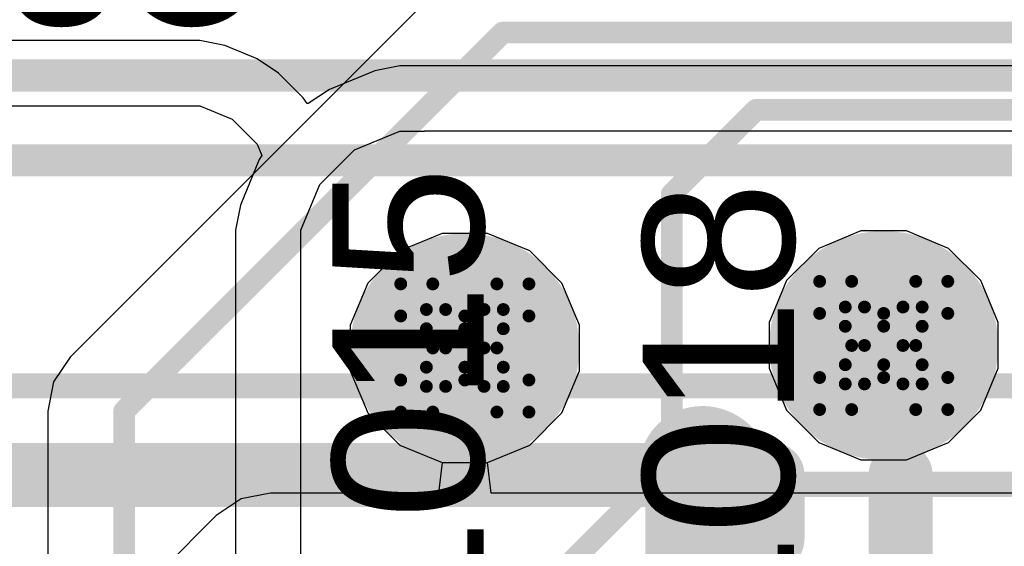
# Model space of a CAD drawing. Header units: inches. Extents: x -6 to 11.2, y -2.2 to 8.3.
# Tile 166 of 256: x 2.1553 to 2.309, y 1.5836 to 1.6658. Entities that reach past the tile are written whole.
import ezdxf

# ---------------------------------------------------------------- set-up
doc = ezdxf.new("R2010")
doc.units = ezdxf.units.IN
doc.header["$MEASUREMENT"] = 0
for name, color, linetype in [('Board Layer Stack Bottom Overlay', 54, 'Continuous'), ('Bottom Courtyard -Top15)-Courtyard -Bot16)', 56, 'Continuous'), ('Dimension', 6, 'Continuous'), ('Drill Drawing', 1, 'Continuous'), ('Layer  6- Inner', 156, 'Continuous'), ('Layer 1- Top', 1, 'Continuous'), ('Layer 2- GND', 16, 'Continuous'), ('Layer 3- Inner', 16, 'Continuous'), ('Layer 4- Inner', 76, 'Continuous'), ('Layer 5- Inner', 90, 'Continuous'), ('Layer 7- PWR', 76, 'Continuous'), ('Layer 8- Bottom', 5, 'Continuous'), ('Top Overlay', 2, 'Continuous'), ('Via Holes', 16, 'Continuous')]:
    doc.layers.add(name, color=color, linetype=linetype)
doc.styles.add('Arial', font='txt', dxfattribs={"height": 0.2})

# ---------------------------------------------------------------- blocks, each defined once
blk = doc.blocks.new('DO_214AC_U_B_14')
at = {"layer": 'Board Layer Stack Bottom Overlay'}
for points in [[(-0.085, 0.055, 0.01, 0.01, 0), (0.085, 0.055, 0.01, 0.01, 0)], [(0.085, 0.045, 0.01, 0.01, 0), (0.085, 0.055, 0.01, 0.01, 0)]]:
    blk.add_lwpolyline(points, format="xyseb", dxfattribs=at)
for points in [[(0.0825, 0.055, 0.005, 0.005, 1), (0.0875, 0.055, 0.005, 0.005, 1)], [(0.0825, 0.055, 0.005, 0.005, 1), (0.0875, 0.055, 0.005, 0.005, 1)], [(0.0825, 0.045, 0.005, 0.005, 1), (0.0875, 0.045, 0.005, 0.005, 1)]]:
    blk.add_lwpolyline(points, format="xyseb", close=True, dxfattribs=at)
at = {"layer": 'Bottom Courtyard -Top15)-Courtyard -Bot16)'}
blk.add_lwpolyline([(-0.14173, 0.0689, 0.00394, 0.00394, 0), (0.14173, 0.0689, 0.00394, 0.00394, 0)], format="xyseb", dxfattribs=at)
at = {"layer": 'Dimension'}
for points in [[(0.105, -0.055, 0.01, 0.01, 0), (0.105, 0.055, 0.01, 0.01, 0)], [(-0.085, 0.055, 0.00394, 0.00394, 0), (0.085, 0.055, 0.00394, 0.00394, 0)], [(0.085, -0.055, 0.00394, 0.00394, 0), (0.085, 0.055, 0.00394, 0.00394, 0)]]:
    blk.add_lwpolyline(points, format="xyseb", dxfattribs=at)
for points in [[(0.1025, 0.055, 0.005, 0.005, 1), (0.1075, 0.055, 0.005, 0.005, 1)], [(0.08402, 0.055, 0.00197, 0.00197, 1), (0.08598, 0.055, 0.00197, 0.00197, 1)], [(0.08402, 0.055, 0.00197, 0.00197, 1), (0.08598, 0.055, 0.00197, 0.00197, 1)]]:
    blk.add_lwpolyline(points, format="xyseb", close=True, dxfattribs=at)

msp = doc.modelspace()

# ---------------------------------------------------------------- hatches: boundary and pattern name
at = {"layer": 'Layer 1- Top'}
h = msp.add_hatch(color=7, dxfattribs=at)
edge = h.paths.add_edge_path()
edge.add_arc((2.2248, 1.61457), 0.01575, 0, 360)
h = msp.add_hatch(color=7, dxfattribs=at)
edge = h.paths.add_edge_path()
edge.add_arc((2.29016, 1.61496), 0.01575, 0, 360)
at = {"layer": 'Layer 2- GND'}
h = msp.add_hatch(color=7, dxfattribs=at)
edge = h.paths.add_edge_path()
edge.add_arc((2.2248, 1.61457), 0.01787, 0, 360)
h = msp.add_hatch(color=7, dxfattribs=at)
edge = h.paths.add_edge_path()
edge.add_arc((2.29016, 1.61496), 0.01787, 0, 360)
at = {"layer": 'Layer 4- Inner'}
h = msp.add_hatch(color=7, dxfattribs=at)
edge = h.paths.add_edge_path()
edge.add_arc((2.2248, 1.61457), 0.01575, 0, 360)
h = msp.add_hatch(color=7, dxfattribs=at)
edge = h.paths.add_edge_path()
edge.add_arc((2.29016, 1.61496), 0.01575, 0, 360)
at = {"layer": 'Layer 7- PWR'}
h = msp.add_hatch(color=7, dxfattribs=at)
edge = h.paths.add_edge_path()
edge.add_arc((2.2248, 1.61457), 0.01787, 0, 360)
h = msp.add_hatch(color=7, dxfattribs=at)
edge = h.paths.add_edge_path()
edge.add_arc((2.29016, 1.61496), 0.01787, 0, 360)
at = {"layer": 'Layer 8- Bottom'}
h = msp.add_hatch(color=7, dxfattribs=at)
edge = h.paths.add_edge_path()
edge.add_arc((2.2248, 1.61457), 0.01575, 0, 360)
h = msp.add_hatch(color=7, dxfattribs=at)
edge = h.paths.add_edge_path()
edge.add_arc((2.29016, 1.61496), 0.01575, 0, 360)
at = {"layer": 'Via Holes'}
h = msp.add_hatch(color=7, dxfattribs=at)
edge = h.paths.add_edge_path()
edge.add_arc((2.2248, 1.61457), 0.00787, 0, 360)
h = msp.add_hatch(color=7, dxfattribs=at)
edge = h.paths.add_edge_path()
edge.add_arc((2.29016, 1.61496), 0.00787, 0, 360)

# ---------------------------------------------------------------- linework, layer by layer
at = {"layer": 'Drill Drawing'}
for points in [[(2.2148, 1.61957, 0.002, 0.002, 0), (2.2148, 1.62457, 0.002, 0.002, 0)], [(2.2148, 1.62457, 0.002, 0.002, 0), (2.2198, 1.62457, 0.002, 0.002, 0)], [(2.2198, 1.62457, 0.002, 0.002, 0), (2.2248, 1.61957, 0.002, 0.002, 0)], [(2.2248, 1.61957, 0.002, 0.002, 0), (2.2298, 1.62457, 0.002, 0.002, 0)], [(2.2298, 1.62457, 0.002, 0.002, 0), (2.2348, 1.62457, 0.002, 0.002, 0)], [(2.2348, 1.61957, 0.002, 0.002, 0), (2.2348, 1.62457, 0.002, 0.002, 0)], [(2.28016, 1.61996, 0.002, 0.002, 0), (2.28016, 1.62496, 0.002, 0.002, 0)], [(2.28016, 1.62496, 0.002, 0.002, 0), (2.28516, 1.62496, 0.002, 0.002, 0)], [(2.28516, 1.62496, 0.002, 0.002, 0), (2.29016, 1.61996, 0.002, 0.002, 0)], [(2.29016, 1.61996, 0.002, 0.002, 0), (2.29516, 1.62496, 0.002, 0.002, 0)], [(2.29516, 1.62496, 0.002, 0.002, 0), (2.30016, 1.62496, 0.002, 0.002, 0)], [(2.30016, 1.61996, 0.002, 0.002, 0), (2.30016, 1.62496, 0.002, 0.002, 0)], [(2.2188, 1.61757, 0.002, 0.002, 0), (2.2188, 1.62057, 0.002, 0.002, 0)], [(2.2188, 1.62057, 0.002, 0.002, 0), (2.2218, 1.62057, 0.002, 0.002, 0)], [(2.2218, 1.62057, 0.002, 0.002, 0), (2.2248, 1.61757, 0.002, 0.002, 0)], [(2.2248, 1.61757, 0.002, 0.002, 0), (2.2278, 1.62057, 0.002, 0.002, 0)], [(2.2278, 1.62057, 0.002, 0.002, 0), (2.2308, 1.62057, 0.002, 0.002, 0)], [(2.2308, 1.61757, 0.002, 0.002, 0), (2.2308, 1.62057, 0.002, 0.002, 0)], [(2.28016, 1.61996, 0.002, 0.002, 0), (2.28516, 1.61496, 0.002, 0.002, 0)], [(2.28416, 1.61796, 0.002, 0.002, 0), (2.28416, 1.62096, 0.002, 0.002, 0)], [(2.28416, 1.62096, 0.002, 0.002, 0), (2.28716, 1.62096, 0.002, 0.002, 0)], [(2.28716, 1.62096, 0.002, 0.002, 0), (2.29016, 1.61796, 0.002, 0.002, 0)], [(2.29016, 1.61796, 0.002, 0.002, 0), (2.29316, 1.62096, 0.002, 0.002, 0)], [(2.29316, 1.62096, 0.002, 0.002, 0), (2.29616, 1.62096, 0.002, 0.002, 0)], [(2.29516, 1.61496, 0.002, 0.002, 0), (2.30016, 1.61996, 0.002, 0.002, 0)], [(2.29616, 1.61796, 0.002, 0.002, 0), (2.29616, 1.62096, 0.002, 0.002, 0)], [(2.2148, 1.61957, 0.002, 0.002, 0), (2.2198, 1.61457, 0.002, 0.002, 0)], [(2.2298, 1.61457, 0.002, 0.002, 0), (2.2348, 1.61957, 0.002, 0.002, 0)], [(2.2188, 1.61757, 0.002, 0.002, 0), (2.2218, 1.61457, 0.002, 0.002, 0)], [(2.2278, 1.61457, 0.002, 0.002, 0), (2.2308, 1.61757, 0.002, 0.002, 0)], [(2.28416, 1.61796, 0.002, 0.002, 0), (2.28716, 1.61496, 0.002, 0.002, 0)], [(2.29316, 1.61496, 0.002, 0.002, 0), (2.29616, 1.61796, 0.002, 0.002, 0)], [(2.2148, 1.60957, 0.002, 0.002, 0), (2.2198, 1.61457, 0.002, 0.002, 0)], [(2.2188, 1.61157, 0.002, 0.002, 0), (2.2218, 1.61457, 0.002, 0.002, 0)], [(2.2278, 1.61457, 0.002, 0.002, 0), (2.2308, 1.61157, 0.002, 0.002, 0)], [(2.2298, 1.61457, 0.002, 0.002, 0), (2.2348, 1.60957, 0.002, 0.002, 0)], [(2.28016, 1.60996, 0.002, 0.002, 0), (2.28516, 1.61496, 0.002, 0.002, 0)], [(2.28416, 1.61196, 0.002, 0.002, 0), (2.28716, 1.61496, 0.002, 0.002, 0)], [(2.29316, 1.61496, 0.002, 0.002, 0), (2.29616, 1.61196, 0.002, 0.002, 0)], [(2.29516, 1.61496, 0.002, 0.002, 0), (2.30016, 1.60996, 0.002, 0.002, 0)], [(2.2188, 1.60857, 0.002, 0.002, 0), (2.2188, 1.61157, 0.002, 0.002, 0)], [(2.2218, 1.60857, 0.002, 0.002, 0), (2.2248, 1.61157, 0.002, 0.002, 0)], [(2.2248, 1.61157, 0.002, 0.002, 0), (2.2278, 1.60857, 0.002, 0.002, 0)], [(2.2308, 1.60857, 0.002, 0.002, 0), (2.2308, 1.61157, 0.002, 0.002, 0)], [(2.28416, 1.60896, 0.002, 0.002, 0), (2.28416, 1.61196, 0.002, 0.002, 0)], [(2.28716, 1.60896, 0.002, 0.002, 0), (2.29016, 1.61196, 0.002, 0.002, 0)], [(2.29016, 1.61196, 0.002, 0.002, 0), (2.29316, 1.60896, 0.002, 0.002, 0)], [(2.29616, 1.60896, 0.002, 0.002, 0), (2.29616, 1.61196, 0.002, 0.002, 0)], [(2.2148, 1.60457, 0.002, 0.002, 0), (2.2148, 1.60957, 0.002, 0.002, 0)], [(2.2198, 1.60457, 0.002, 0.002, 0), (2.2248, 1.60957, 0.002, 0.002, 0)], [(2.2248, 1.60957, 0.002, 0.002, 0), (2.2298, 1.60457, 0.002, 0.002, 0)], [(2.2348, 1.60457, 0.002, 0.002, 0), (2.2348, 1.60957, 0.002, 0.002, 0)], [(2.28016, 1.60496, 0.002, 0.002, 0), (2.28016, 1.60996, 0.002, 0.002, 0)], [(2.28516, 1.60496, 0.002, 0.002, 0), (2.29016, 1.60996, 0.002, 0.002, 0)], [(2.29016, 1.60996, 0.002, 0.002, 0), (2.29516, 1.60496, 0.002, 0.002, 0)], [(2.30016, 1.60496, 0.002, 0.002, 0), (2.30016, 1.60996, 0.002, 0.002, 0)], [(2.2188, 1.60857, 0.002, 0.002, 0), (2.2218, 1.60857, 0.002, 0.002, 0)], [(2.2278, 1.60857, 0.002, 0.002, 0), (2.2308, 1.60857, 0.002, 0.002, 0)], [(2.28416, 1.60896, 0.002, 0.002, 0), (2.28716, 1.60896, 0.002, 0.002, 0)], [(2.29316, 1.60896, 0.002, 0.002, 0), (2.29616, 1.60896, 0.002, 0.002, 0)], [(2.2148, 1.60457, 0.002, 0.002, 0), (2.2198, 1.60457, 0.002, 0.002, 0)], [(2.2298, 1.60457, 0.002, 0.002, 0), (2.2348, 1.60457, 0.002, 0.002, 0)], [(2.28016, 1.60496, 0.002, 0.002, 0), (2.28516, 1.60496, 0.002, 0.002, 0)], [(2.29516, 1.60496, 0.002, 0.002, 0), (2.30016, 1.60496, 0.002, 0.002, 0)]]:
    msp.add_lwpolyline(points, format="xyseb", dxfattribs=at)
for points in [[(2.2143, 1.62457, 0.001, 0.001, 1), (2.2153, 1.62457, 0.001, 0.001, 1)], [(2.2143, 1.62457, 0.001, 0.001, 1), (2.2153, 1.62457, 0.001, 0.001, 1)], [(2.2193, 1.62457, 0.001, 0.001, 1), (2.2203, 1.62457, 0.001, 0.001, 1)], [(2.2193, 1.62457, 0.001, 0.001, 1), (2.2203, 1.62457, 0.001, 0.001, 1)], [(2.2293, 1.62457, 0.001, 0.001, 1), (2.2303, 1.62457, 0.001, 0.001, 1)], [(2.2293, 1.62457, 0.001, 0.001, 1), (2.2303, 1.62457, 0.001, 0.001, 1)], [(2.2343, 1.62457, 0.001, 0.001, 1), (2.2353, 1.62457, 0.001, 0.001, 1)], [(2.2343, 1.62457, 0.001, 0.001, 1), (2.2353, 1.62457, 0.001, 0.001, 1)], [(2.27966, 1.62496, 0.001, 0.001, 1), (2.28066, 1.62496, 0.001, 0.001, 1)], [(2.27966, 1.62496, 0.001, 0.001, 1), (2.28066, 1.62496, 0.001, 0.001, 1)], [(2.28466, 1.62496, 0.001, 0.001, 1), (2.28566, 1.62496, 0.001, 0.001, 1)], [(2.28466, 1.62496, 0.001, 0.001, 1), (2.28566, 1.62496, 0.001, 0.001, 1)], [(2.29466, 1.62496, 0.001, 0.001, 1), (2.29566, 1.62496, 0.001, 0.001, 1)], [(2.29466, 1.62496, 0.001, 0.001, 1), (2.29566, 1.62496, 0.001, 0.001, 1)], [(2.29966, 1.62496, 0.001, 0.001, 1), (2.30066, 1.62496, 0.001, 0.001, 1)], [(2.29966, 1.62496, 0.001, 0.001, 1), (2.30066, 1.62496, 0.001, 0.001, 1)], [(2.2183, 1.62057, 0.001, 0.001, 1), (2.2193, 1.62057, 0.001, 0.001, 1)], [(2.2183, 1.62057, 0.001, 0.001, 1), (2.2193, 1.62057, 0.001, 0.001, 1)], [(2.2213, 1.62057, 0.001, 0.001, 1), (2.2223, 1.62057, 0.001, 0.001, 1)], [(2.2213, 1.62057, 0.001, 0.001, 1), (2.2223, 1.62057, 0.001, 0.001, 1)], [(2.2273, 1.62057, 0.001, 0.001, 1), (2.2283, 1.62057, 0.001, 0.001, 1)], [(2.2273, 1.62057, 0.001, 0.001, 1), (2.2283, 1.62057, 0.001, 0.001, 1)], [(2.2303, 1.62057, 0.001, 0.001, 1), (2.2313, 1.62057, 0.001, 0.001, 1)], [(2.2303, 1.62057, 0.001, 0.001, 1), (2.2313, 1.62057, 0.001, 0.001, 1)], [(2.27966, 1.61996, 0.001, 0.001, 1), (2.28066, 1.61996, 0.001, 0.001, 1)], [(2.27966, 1.61996, 0.001, 0.001, 1), (2.28066, 1.61996, 0.001, 0.001, 1)], [(2.28366, 1.62096, 0.001, 0.001, 1), (2.28466, 1.62096, 0.001, 0.001, 1)], [(2.28366, 1.62096, 0.001, 0.001, 1), (2.28466, 1.62096, 0.001, 0.001, 1)], [(2.28666, 1.62096, 0.001, 0.001, 1), (2.28766, 1.62096, 0.001, 0.001, 1)], [(2.28666, 1.62096, 0.001, 0.001, 1), (2.28766, 1.62096, 0.001, 0.001, 1)], [(2.28966, 1.61996, 0.001, 0.001, 1), (2.29066, 1.61996, 0.001, 0.001, 1)], [(2.28966, 1.61996, 0.001, 0.001, 1), (2.29066, 1.61996, 0.001, 0.001, 1)], [(2.29266, 1.62096, 0.001, 0.001, 1), (2.29366, 1.62096, 0.001, 0.001, 1)], [(2.29266, 1.62096, 0.001, 0.001, 1), (2.29366, 1.62096, 0.001, 0.001, 1)], [(2.29566, 1.62096, 0.001, 0.001, 1), (2.29666, 1.62096, 0.001, 0.001, 1)], [(2.29566, 1.62096, 0.001, 0.001, 1), (2.29666, 1.62096, 0.001, 0.001, 1)], [(2.29966, 1.61996, 0.001, 0.001, 1), (2.30066, 1.61996, 0.001, 0.001, 1)], [(2.29966, 1.61996, 0.001, 0.001, 1), (2.30066, 1.61996, 0.001, 0.001, 1)], [(2.2143, 1.61957, 0.001, 0.001, 1), (2.2153, 1.61957, 0.001, 0.001, 1)], [(2.2143, 1.61957, 0.001, 0.001, 1), (2.2153, 1.61957, 0.001, 0.001, 1)], [(2.2243, 1.61957, 0.001, 0.001, 1), (2.2253, 1.61957, 0.001, 0.001, 1)], [(2.2243, 1.61957, 0.001, 0.001, 1), (2.2253, 1.61957, 0.001, 0.001, 1)], [(2.2343, 1.61957, 0.001, 0.001, 1), (2.2353, 1.61957, 0.001, 0.001, 1)], [(2.2343, 1.61957, 0.001, 0.001, 1), (2.2353, 1.61957, 0.001, 0.001, 1)], [(2.2183, 1.61757, 0.001, 0.001, 1), (2.2193, 1.61757, 0.001, 0.001, 1)], [(2.2183, 1.61757, 0.001, 0.001, 1), (2.2193, 1.61757, 0.001, 0.001, 1)], [(2.2243, 1.61757, 0.001, 0.001, 1), (2.2253, 1.61757, 0.001, 0.001, 1)], [(2.2243, 1.61757, 0.001, 0.001, 1), (2.2253, 1.61757, 0.001, 0.001, 1)], [(2.2303, 1.61757, 0.001, 0.001, 1), (2.2313, 1.61757, 0.001, 0.001, 1)], [(2.2303, 1.61757, 0.001, 0.001, 1), (2.2313, 1.61757, 0.001, 0.001, 1)], [(2.28366, 1.61796, 0.001, 0.001, 1), (2.28466, 1.61796, 0.001, 0.001, 1)], [(2.28366, 1.61796, 0.001, 0.001, 1), (2.28466, 1.61796, 0.001, 0.001, 1)], [(2.28966, 1.61796, 0.001, 0.001, 1), (2.29066, 1.61796, 0.001, 0.001, 1)], [(2.28966, 1.61796, 0.001, 0.001, 1), (2.29066, 1.61796, 0.001, 0.001, 1)], [(2.29566, 1.61796, 0.001, 0.001, 1), (2.29666, 1.61796, 0.001, 0.001, 1)], [(2.29566, 1.61796, 0.001, 0.001, 1), (2.29666, 1.61796, 0.001, 0.001, 1)], [(2.2193, 1.61457, 0.001, 0.001, 1), (2.2203, 1.61457, 0.001, 0.001, 1)], [(2.2193, 1.61457, 0.001, 0.001, 1), (2.2203, 1.61457, 0.001, 0.001, 1)], [(2.2213, 1.61457, 0.001, 0.001, 1), (2.2223, 1.61457, 0.001, 0.001, 1)], [(2.2213, 1.61457, 0.001, 0.001, 1), (2.2223, 1.61457, 0.001, 0.001, 1)], [(2.2273, 1.61457, 0.001, 0.001, 1), (2.2283, 1.61457, 0.001, 0.001, 1)], [(2.2273, 1.61457, 0.001, 0.001, 1), (2.2283, 1.61457, 0.001, 0.001, 1)], [(2.2293, 1.61457, 0.001, 0.001, 1), (2.2303, 1.61457, 0.001, 0.001, 1)], [(2.2293, 1.61457, 0.001, 0.001, 1), (2.2303, 1.61457, 0.001, 0.001, 1)], [(2.28466, 1.61496, 0.001, 0.001, 1), (2.28566, 1.61496, 0.001, 0.001, 1)], [(2.28466, 1.61496, 0.001, 0.001, 1), (2.28566, 1.61496, 0.001, 0.001, 1)], [(2.28666, 1.61496, 0.001, 0.001, 1), (2.28766, 1.61496, 0.001, 0.001, 1)], [(2.28666, 1.61496, 0.001, 0.001, 1), (2.28766, 1.61496, 0.001, 0.001, 1)], [(2.29266, 1.61496, 0.001, 0.001, 1), (2.29366, 1.61496, 0.001, 0.001, 1)], [(2.29266, 1.61496, 0.001, 0.001, 1), (2.29366, 1.61496, 0.001, 0.001, 1)], [(2.29466, 1.61496, 0.001, 0.001, 1), (2.29566, 1.61496, 0.001, 0.001, 1)], [(2.29466, 1.61496, 0.001, 0.001, 1), (2.29566, 1.61496, 0.001, 0.001, 1)], [(2.2183, 1.61157, 0.001, 0.001, 1), (2.2193, 1.61157, 0.001, 0.001, 1)], [(2.2183, 1.61157, 0.001, 0.001, 1), (2.2193, 1.61157, 0.001, 0.001, 1)], [(2.2243, 1.61157, 0.001, 0.001, 1), (2.2253, 1.61157, 0.001, 0.001, 1)], [(2.2243, 1.61157, 0.001, 0.001, 1), (2.2253, 1.61157, 0.001, 0.001, 1)], [(2.2303, 1.61157, 0.001, 0.001, 1), (2.2313, 1.61157, 0.001, 0.001, 1)], [(2.2303, 1.61157, 0.001, 0.001, 1), (2.2313, 1.61157, 0.001, 0.001, 1)], [(2.28366, 1.61196, 0.001, 0.001, 1), (2.28466, 1.61196, 0.001, 0.001, 1)], [(2.28366, 1.61196, 0.001, 0.001, 1), (2.28466, 1.61196, 0.001, 0.001, 1)], [(2.28966, 1.61196, 0.001, 0.001, 1), (2.29066, 1.61196, 0.001, 0.001, 1)], [(2.28966, 1.61196, 0.001, 0.001, 1), (2.29066, 1.61196, 0.001, 0.001, 1)], [(2.29566, 1.61196, 0.001, 0.001, 1), (2.29666, 1.61196, 0.001, 0.001, 1)], [(2.29566, 1.61196, 0.001, 0.001, 1), (2.29666, 1.61196, 0.001, 0.001, 1)], [(2.2143, 1.60957, 0.001, 0.001, 1), (2.2153, 1.60957, 0.001, 0.001, 1)], [(2.2143, 1.60957, 0.001, 0.001, 1), (2.2153, 1.60957, 0.001, 0.001, 1)], [(2.2243, 1.60957, 0.001, 0.001, 1), (2.2253, 1.60957, 0.001, 0.001, 1)], [(2.2243, 1.60957, 0.001, 0.001, 1), (2.2253, 1.60957, 0.001, 0.001, 1)], [(2.2343, 1.60957, 0.001, 0.001, 1), (2.2353, 1.60957, 0.001, 0.001, 1)], [(2.2343, 1.60957, 0.001, 0.001, 1), (2.2353, 1.60957, 0.001, 0.001, 1)], [(2.27966, 1.60996, 0.001, 0.001, 1), (2.28066, 1.60996, 0.001, 0.001, 1)], [(2.27966, 1.60996, 0.001, 0.001, 1), (2.28066, 1.60996, 0.001, 0.001, 1)], [(2.28966, 1.60996, 0.001, 0.001, 1), (2.29066, 1.60996, 0.001, 0.001, 1)], [(2.28966, 1.60996, 0.001, 0.001, 1), (2.29066, 1.60996, 0.001, 0.001, 1)], [(2.29966, 1.60996, 0.001, 0.001, 1), (2.30066, 1.60996, 0.001, 0.001, 1)], [(2.29966, 1.60996, 0.001, 0.001, 1), (2.30066, 1.60996, 0.001, 0.001, 1)], [(2.2183, 1.60857, 0.001, 0.001, 1), (2.2193, 1.60857, 0.001, 0.001, 1)], [(2.2183, 1.60857, 0.001, 0.001, 1), (2.2193, 1.60857, 0.001, 0.001, 1)], [(2.2213, 1.60857, 0.001, 0.001, 1), (2.2223, 1.60857, 0.001, 0.001, 1)], [(2.2213, 1.60857, 0.001, 0.001, 1), (2.2223, 1.60857, 0.001, 0.001, 1)], [(2.2273, 1.60857, 0.001, 0.001, 1), (2.2283, 1.60857, 0.001, 0.001, 1)], [(2.2273, 1.60857, 0.001, 0.001, 1), (2.2283, 1.60857, 0.001, 0.001, 1)], [(2.2303, 1.60857, 0.001, 0.001, 1), (2.2313, 1.60857, 0.001, 0.001, 1)], [(2.2303, 1.60857, 0.001, 0.001, 1), (2.2313, 1.60857, 0.001, 0.001, 1)], [(2.28366, 1.60896, 0.001, 0.001, 1), (2.28466, 1.60896, 0.001, 0.001, 1)], [(2.28366, 1.60896, 0.001, 0.001, 1), (2.28466, 1.60896, 0.001, 0.001, 1)], [(2.28666, 1.60896, 0.001, 0.001, 1), (2.28766, 1.60896, 0.001, 0.001, 1)], [(2.28666, 1.60896, 0.001, 0.001, 1), (2.28766, 1.60896, 0.001, 0.001, 1)], [(2.29266, 1.60896, 0.001, 0.001, 1), (2.29366, 1.60896, 0.001, 0.001, 1)], [(2.29266, 1.60896, 0.001, 0.001, 1), (2.29366, 1.60896, 0.001, 0.001, 1)], [(2.29566, 1.60896, 0.001, 0.001, 1), (2.29666, 1.60896, 0.001, 0.001, 1)], [(2.29566, 1.60896, 0.001, 0.001, 1), (2.29666, 1.60896, 0.001, 0.001, 1)], [(2.2143, 1.60457, 0.001, 0.001, 1), (2.2153, 1.60457, 0.001, 0.001, 1)], [(2.2143, 1.60457, 0.001, 0.001, 1), (2.2153, 1.60457, 0.001, 0.001, 1)], [(2.2193, 1.60457, 0.001, 0.001, 1), (2.2203, 1.60457, 0.001, 0.001, 1)], [(2.2193, 1.60457, 0.001, 0.001, 1), (2.2203, 1.60457, 0.001, 0.001, 1)], [(2.2293, 1.60457, 0.001, 0.001, 1), (2.2303, 1.60457, 0.001, 0.001, 1)], [(2.2293, 1.60457, 0.001, 0.001, 1), (2.2303, 1.60457, 0.001, 0.001, 1)], [(2.2343, 1.60457, 0.001, 0.001, 1), (2.2353, 1.60457, 0.001, 0.001, 1)], [(2.2343, 1.60457, 0.001, 0.001, 1), (2.2353, 1.60457, 0.001, 0.001, 1)], [(2.27966, 1.60496, 0.001, 0.001, 1), (2.28066, 1.60496, 0.001, 0.001, 1)], [(2.27966, 1.60496, 0.001, 0.001, 1), (2.28066, 1.60496, 0.001, 0.001, 1)], [(2.28466, 1.60496, 0.001, 0.001, 1), (2.28566, 1.60496, 0.001, 0.001, 1)], [(2.28466, 1.60496, 0.001, 0.001, 1), (2.28566, 1.60496, 0.001, 0.001, 1)], [(2.29466, 1.60496, 0.001, 0.001, 1), (2.29566, 1.60496, 0.001, 0.001, 1)], [(2.29466, 1.60496, 0.001, 0.001, 1), (2.29566, 1.60496, 0.001, 0.001, 1)], [(2.29966, 1.60496, 0.001, 0.001, 1), (2.30066, 1.60496, 0.001, 0.001, 1)], [(2.29966, 1.60496, 0.001, 0.001, 1), (2.30066, 1.60496, 0.001, 0.001, 1)]]:
    msp.add_lwpolyline(points, format="xyseb", close=True, dxfattribs=at)
at = {"layer": 'Layer  6- Inner'}
for points in [[(0.94646, 1.65709, 0.005, 0.005, 0), (2.4437, 1.65709, 0.005, 0.005, 0)], [(0.21797, 1.64384, 0.005, 0.005, 0), (2.45604, 1.64384, 0.005, 0.005, 0)], [(1.6437, 1.59331, 0.00394, 0.00394, 0), (2.5563, 1.59331, 0.00394, 0.00394, 0)]]:
    msp.add_lwpolyline(points, format="xyseb", dxfattribs=at)
at = {"layer": 'Layer 1- Top'}
for p, q in [((2.22228, 1.67221), (2.16322, 1.61315)), ((2.16322, 1.61315), (2.16064, 1.60929)), ((2.16064, 1.60929), (2.15973, 1.60472)), ((2.15973, 1.60472), (2.15973, 1.51142))]:
    msp.add_line(p, q, dxfattribs=at)
for points in [[(2.17165, 1.60472, 0.00339, 0.00339, 0), (2.23071, 1.66378, 0.00339, 0.00339, 0)], [(2.23071, 1.66378, 0.00339, 0.00339, 0), (2.42402, 1.66378, 0.00339, 0.00339, 0)], [(2.25709, 1.63858, 0.00339, 0.00339, 0), (2.27024, 1.65173, 0.00339, 0.00339, 0)], [(2.27024, 1.65173, 0.00339, 0.00339, 0), (2.43008, 1.65173, 0.00339, 0.00339, 0)], [(2.25709, 1.59685, 0.00339, 0.00339, 0), (2.25709, 1.63858, 0.00339, 0.00339, 0)], [(2.17165, 1.51142, 0.00339, 0.00339, 0), (2.17165, 1.60472, 0.00339, 0.00339, 0)], [(2.24094, 1.58071, 0.00339, 0.00339, 0), (2.25709, 1.59685, 0.00339, 0.00339, 0)]]:
    msp.add_lwpolyline(points, format="xyseb", dxfattribs=at)
for points in [[(2.22986, 1.66378, 0.00169, 0.00169, 1), (2.23156, 1.66378, 0.00169, 0.00169, 1)], [(2.22986, 1.66378, 0.00169, 0.00169, 1), (2.23156, 1.66378, 0.00169, 0.00169, 1)], [(2.26939, 1.65173, 0.00169, 0.00169, 1), (2.27108, 1.65173, 0.00169, 0.00169, 1)], [(2.26939, 1.65173, 0.00169, 0.00169, 1), (2.27108, 1.65173, 0.00169, 0.00169, 1)], [(2.25624, 1.63858, 0.00169, 0.00169, 1), (2.25793, 1.63858, 0.00169, 0.00169, 1)], [(2.25624, 1.63858, 0.00169, 0.00169, 1), (2.25793, 1.63858, 0.00169, 0.00169, 1)], [(2.17081, 1.60472, 0.00169, 0.00169, 1), (2.1725, 1.60472, 0.00169, 0.00169, 1)], [(2.17081, 1.60472, 0.00169, 0.00169, 1), (2.1725, 1.60472, 0.00169, 0.00169, 1)], [(2.25624, 1.59685, 0.00169, 0.00169, 1), (2.25793, 1.59685, 0.00169, 0.00169, 1)], [(2.25624, 1.59685, 0.00169, 0.00169, 1), (2.25793, 1.59685, 0.00169, 0.00169, 1)]]:
    msp.add_lwpolyline(points, format="xyseb", close=True, dxfattribs=at)
at = {"layer": 'Layer 3- Inner'}
for p, q in [((2.22125, 1.63244), (2.21468, 1.62972)), ((2.22836, 1.63244), (2.22125, 1.63244)), ((2.23493, 1.62972), (2.22836, 1.63244)), ((2.2866, 1.63283), (2.28003, 1.63011)), ((2.29371, 1.63283), (2.2866, 1.63283)), ((2.30028, 1.63011), (2.29371, 1.63283)), ((2.28003, 1.63011), (2.275, 1.62509)), ((2.30531, 1.62509), (2.30028, 1.63011)), ((2.21468, 1.62972), (2.20965, 1.62469)), ((2.23996, 1.62469), (2.23493, 1.62972)), ((2.20965, 1.62469), (2.20693, 1.61812)), ((2.24268, 1.61812), (2.23996, 1.62469)), ((2.275, 1.62509), (2.27228, 1.61852)), ((2.30803, 1.61852), (2.30531, 1.62509)), ((2.20693, 1.61812), (2.20693, 1.61101)), ((2.24268, 1.61101), (2.24268, 1.61812)), ((2.27228, 1.61852), (2.27228, 1.61141)), ((2.30803, 1.61141), (2.30803, 1.61852)), ((2.20693, 1.61101), (2.20965, 1.60444)), ((2.23996, 1.60444), (2.24268, 1.61101)), ((2.27228, 1.61141), (2.275, 1.60484)), ((2.30531, 1.60484), (2.30803, 1.61141)), ((2.20965, 1.60444), (2.21468, 1.59941)), ((2.23493, 1.59941), (2.23996, 1.60444)), ((2.275, 1.60484), (2.28003, 1.59981)), ((2.30028, 1.59981), (2.30531, 1.60484)), ((2.21468, 1.59941), (2.22125, 1.59669)), ((2.22836, 1.59669), (2.23493, 1.59941)), ((2.28003, 1.59981), (2.2866, 1.59709)), ((2.29371, 1.59709), (2.30028, 1.59981)), ((2.22125, 1.59669), (2.22069, 1.59192)), ((2.22892, 1.59192), (2.22836, 1.59669)), ((2.2866, 1.59709), (2.29371, 1.59709)), ((2.19449, 1.59192), (2.1899, 1.59101)), ((2.22069, 1.59192), (2.19449, 1.59192)), ((2.36496, 1.59192), (2.22892, 1.59192)), ((2.1899, 1.59101), (2.186, 1.58841)), ((2.186, 1.58841), (2.16514, 1.56754))]:
    msp.add_line(p, q, dxfattribs=at)
at = {"layer": 'Layer 5- Inner'}
for p, q in [((2.22125, 1.63244), (2.21468, 1.62972)), ((2.22836, 1.63244), (2.22125, 1.63244)), ((2.23493, 1.62972), (2.22836, 1.63244)), ((2.2866, 1.63283), (2.28003, 1.63011)), ((2.29371, 1.63283), (2.2866, 1.63283)), ((2.30028, 1.63011), (2.29371, 1.63283)), ((2.28003, 1.63011), (2.275, 1.62509)), ((2.30531, 1.62509), (2.30028, 1.63011)), ((2.21468, 1.62972), (2.20965, 1.62469)), ((2.23996, 1.62469), (2.23493, 1.62972)), ((2.20965, 1.62469), (2.20693, 1.61812)), ((2.24268, 1.61812), (2.23996, 1.62469)), ((2.275, 1.62509), (2.27228, 1.61852)), ((2.30803, 1.61852), (2.30531, 1.62509)), ((2.20693, 1.61812), (2.20693, 1.61101)), ((2.24268, 1.61101), (2.24268, 1.61812)), ((2.27228, 1.61852), (2.27228, 1.61141)), ((2.30803, 1.61141), (2.30803, 1.61852)), ((2.20693, 1.61101), (2.20965, 1.60444)), ((2.23996, 1.60444), (2.24268, 1.61101)), ((2.27228, 1.61141), (2.275, 1.60484)), ((2.30531, 1.60484), (2.30803, 1.61141)), ((2.20965, 1.60444), (2.21468, 1.59941)), ((2.23493, 1.59941), (2.23996, 1.60444)), ((2.275, 1.60484), (2.28003, 1.59981)), ((2.30028, 1.59981), (2.30531, 1.60484)), ((2.21468, 1.59941), (2.22125, 1.59669)), ((2.22836, 1.59669), (2.23493, 1.59941)), ((2.28003, 1.59981), (2.2866, 1.59709)), ((2.29371, 1.59709), (2.30028, 1.59981)), ((2.22125, 1.59669), (2.22836, 1.59669)), ((2.2866, 1.59709), (2.29371, 1.59709))]:
    msp.add_line(p, q, dxfattribs=at)
at = {"layer": 'Layer 8- Bottom'}
for p, q in [((2.18345, 1.66256), (2.02977, 1.66256)), ((2.18735, 1.66178), (2.18345, 1.66256)), ((2.19242, 1.65968), (2.18735, 1.66178)), ((2.19572, 1.65747), (2.19242, 1.65968)), ((2.21076, 1.65784), (2.20367, 1.65491)), ((2.21467, 1.65862), (2.21076, 1.65784)), ((2.21076, 1.65784), (2.21076, 1.65784)), ((2.2185, 1.65862), (2.21467, 1.65862)), ((2.54353, 1.65862), (2.2185, 1.65862)), ((2.2185, 1.65862), (2.2185, 1.65862)), ((2.1996, 1.6536), (2.19572, 1.65747)), ((2.20367, 1.65491), (2.20037, 1.6527)), ((2.20367, 1.65491), (2.20367, 1.65491)), ((2.20019, 1.65271), (2.1996, 1.6536)), ((2.02977, 1.65236), (2.18345, 1.65236)), ((2.18345, 1.65236), (2.18851, 1.65026)), ((2.20037, 1.6527), (2.20019, 1.65271)), ((2.18851, 1.65026), (2.19239, 1.64639)), ((2.20758, 1.64549), (2.21467, 1.64842)), ((2.21467, 1.64842), (2.2185, 1.64842)), ((2.2185, 1.64842), (2.2185, 1.64843)), ((2.2185, 1.64843), (2.54352, 1.64843)), ((2.19239, 1.64639), (2.19314, 1.64458)), ((2.20215, 1.64006), (2.20758, 1.64549)), ((2.19273, 1.64396), (2.18979, 1.63687)), ((2.19314, 1.64458), (2.19273, 1.64396)), ((2.19921, 1.63297), (2.20215, 1.64006)), ((2.18979, 1.63687), (2.18902, 1.63297)), ((2.18902, 1.63297), (2.18902, 1.62205)), ((2.19921, 1.62205), (2.19921, 1.63297)), ((2.18902, 1.62205), (2.18902, 1.5352)), ((2.19921, 1.54252), (2.19921, 1.62205))]:
    msp.add_line(p, q, dxfattribs=at)
for points in [[(2.26181, 1.59567, 0.01969, 0.01969, -0.414214), (2.2628, 1.59468, 0.01969, 0.01969, 0)], [(2.2628, 1.54094, 0.01969, 0.01969, 0), (2.2628, 1.59468, 0.01969, 0.01969, 0)], [(2.2628, 1.53976, 0.01969, 0.01969, 0), (2.2628, 1.59468, 0.01969, 0.01969, 0)]]:
    msp.add_lwpolyline(points, format="xyseb", dxfattribs=at)
for points in [[(2.25689, 1.59567, 0.00984, 0.00984, 1), (2.26673, 1.59567, 0.00984, 0.00984, 1)], [(2.25787, 1.59468, 0.00984, 0.00984, 1), (2.26772, 1.59468, 0.00984, 0.00984, 1)], [(2.25787, 1.59468, 0.00984, 0.00984, 1), (2.26772, 1.59468, 0.00984, 0.00984, 1)], [(2.25787, 1.59468, 0.00984, 0.00984, 1), (2.26772, 1.59468, 0.00984, 0.00984, 1)]]:
    msp.add_lwpolyline(points, format="xyseb", close=True, dxfattribs=at)

# ---------------------------------------------------------------- block references
msp.add_blockref('DO_214AC_U_B_14', (2.1878, 1.53976))

# ---------------------------------------------------------------- texts
at = {"layer": 'Board Layer Stack Bottom Overlay', "style": 'Arial', "text_generation_flag": 2}
msp.add_text('C322', height=0.023622, dxfattribs=at).set_placement((2.19487, 1.66496))
at = {"layer": 'Top Overlay', "style": 'Arial'}
for s, p in [('R1015', (2.22775, 1.54569)), ('R1018', (2.27618, 1.54332))]:
    msp.add_text(s, height=0.023622, rotation=90, dxfattribs=at).set_placement(p)

doc.saveas('drawing.dxf')
